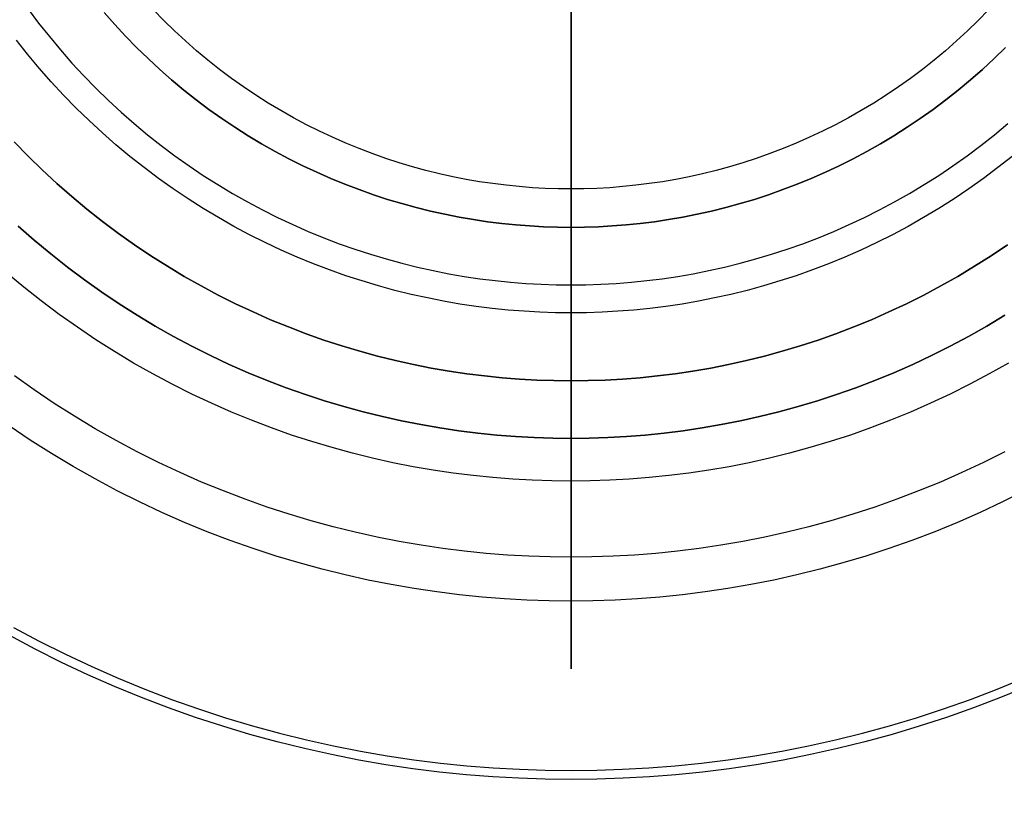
# Model space of a CAD drawing. Header units: millimetres. Extents: x -21.7 to 17.4, y -19.5 to 19.5.
# Tile 5 of 13: x -3.6 to -1, y -3.1 to -1.1. Entities that reach past the tile are written whole.
import ezdxf

# ---------------------------------------------------------------- set-up
doc = ezdxf.new("R2010")
doc.units = ezdxf.units.MM
doc.header["$MEASUREMENT"] = 0
doc.layers.add('Predefinito', color=5, linetype='Continuous')

msp = doc.modelspace()

# ---------------------------------------------------------------- linework, layer by layer
at = {"layer": 'Predefinito'}
for points in [[(-2.149999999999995, 2.14999999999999), (-2.149999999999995, -2.14999999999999)], [(-2.149999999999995, -2.14999999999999), (-2.149999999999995, 2.14999999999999)], [(-2.149999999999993, -1.59999999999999), (-2.149999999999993, 1.59999999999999)], [(-2.149999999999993, 1.59999999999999), (-2.149999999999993, -1.59999999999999)], [(-2.149999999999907, 1.59999999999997), (-2.149999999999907, -1.59999999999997)], [(-2.149999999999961, -1.6), (-2.149999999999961, 1.6)], [(-2.14999999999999, 0), (-2.14999999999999, -1.82290341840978)], [(-2.14999999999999, -1.49999999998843), (-2.14999999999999, 0)], [(-2.14999999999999, 0), (-2.14999999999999, -1.99999999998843)], [(-2.14999999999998, -1.9999999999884), (-2.14999999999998, 0)], [(-3.563657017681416, -1.031539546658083), (-3.53662121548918, -1.067605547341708), (-3.508618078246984, -1.103021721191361), (-3.479671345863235, -1.13774958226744), (-3.449806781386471, -1.171751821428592), (-3.419052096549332, -1.204992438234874), (-3.387436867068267, -1.237436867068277), (-3.354992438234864, -1.269052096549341), (-3.321751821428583, -1.29980678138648), (-3.287749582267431, -1.329671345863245), (-3.253021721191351, -1.358618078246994), (-3.217605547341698, -1.38662121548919), (-3.181539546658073, -1.413657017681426), (-3.144863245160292, -1.439703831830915), (-3.107617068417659, -1.464742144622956), (-3.069842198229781, -1.488754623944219), (-3.031580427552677, -1.511726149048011), (-2.992874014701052, -1.533643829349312), (-2.953765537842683, -1.55449701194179), (-2.914297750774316, -1.574277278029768), (-2.874513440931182, -1.592978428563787), (-2.834455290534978, -1.610596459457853), (-2.794165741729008, -1.627129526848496), (-2.753686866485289, -1.642577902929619), (-2.713060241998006, -1.656943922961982), (-2.672326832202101, -1.670231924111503), (-2.631526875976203, -1.682448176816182), (-2.590699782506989, -1.693600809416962), (-2.549884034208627, -1.70369972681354), (-2.509117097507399, -1.712756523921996), (-2.468435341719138, -1.720784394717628), (-2.42787396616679, -1.727798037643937), (-2.387466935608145, -1.733813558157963), (-2.347246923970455, -1.738848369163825), (-2.307245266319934, -1.742921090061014), (-2.267491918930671, -1.746051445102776), (-2.228015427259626, -1.748260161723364), (-2.188842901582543, -1.749568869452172), (-2.14999999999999, -1.74999999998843), (-2.111157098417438, -1.749568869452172), (-2.071984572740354, -1.748260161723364), (-2.032508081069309, -1.746051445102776), (-1.992754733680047, -1.742921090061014), (-1.952753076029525, -1.738848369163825), (-1.912533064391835, -1.733813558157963), (-1.87212603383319, -1.727798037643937), (-1.831564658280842, -1.720784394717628), (-1.79088290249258, -1.712756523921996), (-1.750115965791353, -1.70369972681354), (-1.709300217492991, -1.693600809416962), (-1.668473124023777, -1.682448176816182), (-1.627673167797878, -1.670231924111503), (-1.586939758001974, -1.656943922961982), (-1.546313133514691, -1.642577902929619), (-1.505834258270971, -1.627129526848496), (-1.465544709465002, -1.610596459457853), (-1.425486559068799, -1.592978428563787), (-1.385702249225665, -1.574277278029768), (-1.346234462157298, -1.55449701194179), (-1.307125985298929, -1.533643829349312), (-1.268419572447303, -1.511726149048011), (-1.230157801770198, -1.488754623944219), (-1.192382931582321, -1.464742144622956), (-1.155136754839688, -1.439703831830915), (-1.118460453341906, -1.413657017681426), (-1.082394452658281, -1.38662121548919), (-1.046978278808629, -1.358618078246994), (-1.01225041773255, -1.329671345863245)], [(-3.365699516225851, -1.040228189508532), (-3.3383947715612, -1.071315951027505), (-3.310276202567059, -1.101707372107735), (-3.281370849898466, -1.131370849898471), (-3.25170737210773, -1.160276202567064), (-3.2213159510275, -1.188394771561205), (-3.190228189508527, -1.215699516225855), (-3.158477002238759, -1.242165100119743), (-3.126096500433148, -1.267767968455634), (-3.093121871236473, -1.292486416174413), (-3.059589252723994, -1.316300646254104), (-3.025535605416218, -1.339192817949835), (-2.990998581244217, -1.361147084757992), (-2.956016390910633, -1.382149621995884), (-2.920627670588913, -1.402188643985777), (-2.884871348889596, -1.421254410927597), (-2.848786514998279, -1.439339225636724), (-2.812412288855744, -1.456437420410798), (-2.775787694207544, -1.472545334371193), (-2.738951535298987, -1.48766128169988), (-2.701942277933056, -1.501785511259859), (-2.664797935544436, -1.514920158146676), (-2.627555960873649, -1.527069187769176), (-2.590253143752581, -1.538238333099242), (-2.552925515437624, -1.54843502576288), (-2.515608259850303, -1.557668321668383), (-2.478335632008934, -1.565948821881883), (-2.441140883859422, -1.57328858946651), (-2.404056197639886, -1.579701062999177), (-2.367112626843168, -1.58520096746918), (-2.330340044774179, -1.589804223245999), (-2.293767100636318, -1.593527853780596), (-2.257421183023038, -1.59638989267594), (-2.221328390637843, -1.598409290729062), (-2.185513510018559, -1.599605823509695), (-2.14999999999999, -1.59999999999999)], [(-2.14999999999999, -1.59999999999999), (-2.185513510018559, -1.599605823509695), (-2.221328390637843, -1.598409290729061), (-2.257421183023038, -1.596389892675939), (-2.293767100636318, -1.593527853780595), (-2.330340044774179, -1.589804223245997), (-2.367112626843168, -1.585200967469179), (-2.404056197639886, -1.579701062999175), (-2.441140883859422, -1.573288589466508), (-2.478335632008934, -1.565948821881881), (-2.515608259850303, -1.557668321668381), (-2.552925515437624, -1.548435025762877), (-2.590253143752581, -1.538238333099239), (-2.627555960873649, -1.527069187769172), (-2.664797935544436, -1.514920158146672), (-2.701942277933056, -1.501785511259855), (-2.738951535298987, -1.487661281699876), (-2.775787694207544, -1.472545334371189), (-2.812412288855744, -1.456437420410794), (-2.848786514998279, -1.43933922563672), (-2.884871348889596, -1.421254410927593), (-2.920627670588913, -1.402188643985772), (-2.956016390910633, -1.382149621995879), (-2.990998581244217, -1.361147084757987), (-3.025535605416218, -1.33919281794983), (-3.059589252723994, -1.316300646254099), (-3.093121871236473, -1.292486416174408), (-3.126096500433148, -1.267767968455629), (-3.158477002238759, -1.242165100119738), (-3.190228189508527, -1.215699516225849), (-3.2213159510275, -1.188394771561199), (-3.25170737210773, -1.160276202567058), (-3.281370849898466, -1.131370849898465), (-3.310276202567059, -1.101707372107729), (-3.3383947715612, -1.0713159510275), (-3.365699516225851, -1.040228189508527)], [(-1.018629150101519, -1.131370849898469), (-1.048292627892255, -1.160276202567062), (-1.078684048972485, -1.188394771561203), (-1.109771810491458, -1.215699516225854), (-1.141522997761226, -1.242165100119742), (-1.173903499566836, -1.267767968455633), (-1.206878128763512, -1.292486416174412), (-1.240410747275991, -1.316300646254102), (-1.274464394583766, -1.339192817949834), (-1.309001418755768, -1.361147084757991), (-1.343983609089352, -1.382149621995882), (-1.379372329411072, -1.402188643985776), (-1.415128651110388, -1.421254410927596), (-1.451213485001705, -1.439339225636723), (-1.487587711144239, -1.456437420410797), (-1.524212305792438, -1.472545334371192), (-1.561048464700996, -1.48766128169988), (-1.598057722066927, -1.501785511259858), (-1.635202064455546, -1.514920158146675), (-1.672444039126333, -1.527069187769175), (-1.709746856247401, -1.538238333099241), (-1.747074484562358, -1.548435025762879), (-1.784391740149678, -1.557668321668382), (-1.821664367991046, -1.565948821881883), (-1.85885911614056, -1.573288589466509), (-1.895943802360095, -1.579701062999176), (-1.932887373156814, -1.58520096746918), (-1.969659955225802, -1.589804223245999), (-2.006232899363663, -1.593527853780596), (-2.042578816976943, -1.59638989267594), (-2.078671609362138, -1.598409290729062), (-2.114486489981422, -1.599605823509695), (-2.14999999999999, -1.59999999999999), (-2.185513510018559, -1.599605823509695), (-2.221328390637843, -1.598409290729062), (-2.257421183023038, -1.59638989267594), (-2.293767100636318, -1.593527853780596), (-2.330340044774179, -1.589804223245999), (-2.367112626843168, -1.58520096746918), (-2.404056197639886, -1.579701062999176), (-2.441140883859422, -1.573288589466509), (-2.478335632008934, -1.565948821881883), (-2.515608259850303, -1.557668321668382), (-2.552925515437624, -1.548435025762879), (-2.590253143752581, -1.538238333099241), (-2.627555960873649, -1.527069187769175), (-2.664797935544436, -1.514920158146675), (-2.701942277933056, -1.501785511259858), (-2.738951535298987, -1.48766128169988), (-2.775787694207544, -1.472545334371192), (-2.812412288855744, -1.456437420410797), (-2.848786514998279, -1.439339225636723), (-2.884871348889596, -1.421254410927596), (-2.920627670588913, -1.402188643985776), (-2.956016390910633, -1.382149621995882), (-2.990998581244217, -1.361147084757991), (-3.025535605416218, -1.339192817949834), (-3.059589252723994, -1.316300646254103), (-3.093121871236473, -1.292486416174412), (-3.126096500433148, -1.267767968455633), (-3.158477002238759, -1.242165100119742), (-3.190228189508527, -1.215699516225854), (-3.2213159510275, -1.188394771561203), (-3.25170737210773, -1.160276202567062), (-3.281370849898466, -1.131370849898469), (-3.310276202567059, -1.101707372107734), (-3.3383947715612, -1.071315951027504), (-3.365699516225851, -1.040228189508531)], [(-2.14999999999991, -1.59999999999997), (-2.185513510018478, -1.599605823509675), (-2.221328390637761, -1.598409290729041), (-2.257421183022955, -1.596389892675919), (-2.293767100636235, -1.593527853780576), (-2.330340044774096, -1.589804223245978), (-2.367112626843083, -1.585200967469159), (-2.404056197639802, -1.579701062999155), (-2.441140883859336, -1.573288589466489), (-2.478335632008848, -1.565948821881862), (-2.515608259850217, -1.557668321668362), (-2.552925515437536, -1.548435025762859), (-2.590253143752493, -1.53823833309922), (-2.627555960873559, -1.527069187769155), (-2.664797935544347, -1.514920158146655), (-2.701942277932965, -1.501785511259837), (-2.738951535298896, -1.487661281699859), (-2.775787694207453, -1.472545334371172), (-2.812412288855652, -1.456437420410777), (-2.848786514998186, -1.439339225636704), (-2.884871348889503, -1.421254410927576), (-2.920627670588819, -1.402188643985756), (-2.956016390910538, -1.382149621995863), (-2.990998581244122, -1.361147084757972), (-3.025535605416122, -1.339192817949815), (-3.059589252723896, -1.316300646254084), (-3.093121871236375, -1.292486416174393), (-3.12609650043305, -1.267767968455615), (-3.158477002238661, -1.242165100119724), (-3.190228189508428, -1.215699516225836), (-3.221315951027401, -1.188394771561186), (-3.25170737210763, -1.160276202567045), (-3.281370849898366, -1.131370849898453), (-3.310276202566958, -1.101707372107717), (-3.338394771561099, -1.071315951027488), (-3.365699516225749, -1.040228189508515)], [(-3.365699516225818, -1.040228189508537), (-3.338394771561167, -1.07131595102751), (-3.310276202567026, -1.10170737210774), (-3.281370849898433, -1.131370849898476), (-3.251707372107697, -1.160276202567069), (-3.221315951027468, -1.188394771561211), (-3.190228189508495, -1.215699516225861), (-3.158477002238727, -1.242165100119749), (-3.126096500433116, -1.267767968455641), (-3.093121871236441, -1.29248641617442), (-3.059589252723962, -1.316300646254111), (-3.025535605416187, -1.339192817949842), (-2.990998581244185, -1.361147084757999), (-2.956016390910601, -1.382149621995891), (-2.920627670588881, -1.402188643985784), (-2.884871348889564, -1.421254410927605), (-2.848786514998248, -1.439339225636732), (-2.812412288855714, -1.456437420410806), (-2.775787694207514, -1.472545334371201), (-2.738951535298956, -1.487661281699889), (-2.701942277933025, -1.501785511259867), (-2.664797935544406, -1.514920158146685), (-2.627555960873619, -1.527069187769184), (-2.590253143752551, -1.538238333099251), (-2.552925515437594, -1.548435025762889), (-2.515608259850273, -1.557668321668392), (-2.478335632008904, -1.565948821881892), (-2.441140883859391, -1.573288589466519), (-2.404056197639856, -1.579701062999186), (-2.367112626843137, -1.58520096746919), (-2.330340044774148, -1.589804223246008), (-2.293767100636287, -1.593527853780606), (-2.257421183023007, -1.596389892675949), (-2.221328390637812, -1.598409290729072), (-2.185513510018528, -1.599605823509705), (-2.14999999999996, -1.6)], [(-3.36569951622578, -1.040228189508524), (-3.33839477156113, -1.071315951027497), (-3.310276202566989, -1.101707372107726), (-3.281370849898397, -1.131370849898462), (-3.251707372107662, -1.160276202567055), (-3.221315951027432, -1.188394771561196), (-3.190228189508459, -1.215699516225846), (-3.158477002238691, -1.242165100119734), (-3.12609650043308, -1.267767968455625), (-3.093121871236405, -1.292486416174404), (-3.059589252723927, -1.316300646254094), (-3.025535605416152, -1.339192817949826), (-2.990998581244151, -1.361147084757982), (-2.956016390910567, -1.382149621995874), (-2.920627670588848, -1.402188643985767), (-2.884871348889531, -1.421254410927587), (-2.848786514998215, -1.439339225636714), (-2.812412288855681, -1.456437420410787), (-2.775787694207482, -1.472545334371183), (-2.738951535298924, -1.48766128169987), (-2.701942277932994, -1.501785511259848), (-2.664797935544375, -1.514920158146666), (-2.627555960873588, -1.527069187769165), (-2.590253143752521, -1.538238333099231), (-2.552925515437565, -1.548435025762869), (-2.515608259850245, -1.557668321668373), (-2.478335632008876, -1.565948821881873), (-2.441140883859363, -1.573288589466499), (-2.404056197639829, -1.579701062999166), (-2.36711262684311, -1.58520096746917), (-2.330340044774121, -1.589804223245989), (-2.293767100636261, -1.593527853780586), (-2.257421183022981, -1.59638989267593), (-2.221328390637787, -1.598409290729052), (-2.185513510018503, -1.599605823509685), (-2.149999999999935, -1.59999999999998), (-2.114486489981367, -1.599605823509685), (-2.078671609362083, -1.598409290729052), (-2.042578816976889, -1.59638989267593), (-2.006232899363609, -1.593527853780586), (-1.969659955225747, -1.589804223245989), (-1.932887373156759, -1.58520096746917), (-1.89594380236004, -1.579701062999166), (-1.858859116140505, -1.573288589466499), (-1.821664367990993, -1.565948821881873), (-1.784391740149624, -1.557668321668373), (-1.747074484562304, -1.548435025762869), (-1.709746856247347, -1.538238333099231), (-1.672444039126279, -1.527069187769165), (-1.635202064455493, -1.514920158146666), (-1.598057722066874, -1.501785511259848), (-1.561048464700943, -1.48766128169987), (-1.524212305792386, -1.472545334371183), (-1.487587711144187, -1.456437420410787), (-1.451213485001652, -1.439339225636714), (-1.415128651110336, -1.421254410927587), (-1.379372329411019, -1.402188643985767), (-1.343983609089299, -1.382149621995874), (-1.309001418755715, -1.361147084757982), (-1.274464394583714, -1.339192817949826), (-1.240410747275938, -1.316300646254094), (-1.20687812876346, -1.292486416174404), (-1.173903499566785, -1.267767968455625), (-1.141522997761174, -1.242165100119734), (-1.109771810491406, -1.215699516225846), (-1.078684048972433, -1.188394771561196), (-1.048292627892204, -1.160276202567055), (-1.018629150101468, -1.131370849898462)], [(-1.062241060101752, -1.03285066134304), (-1.089339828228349, -1.06066017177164), (-1.11714933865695, -1.087758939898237), (-1.145641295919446, -1.114120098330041), (-1.174786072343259, -1.139718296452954), (-1.204552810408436, -1.164529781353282), (-1.234909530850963, -1.188532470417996), (-1.265823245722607, -1.211706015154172), (-1.297260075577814, -1.23403185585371), (-1.329185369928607, -1.255493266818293), (-1.361563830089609, -1.276075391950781), (-1.394359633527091, -1.295765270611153), (-1.427536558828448, -1.314551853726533), (-1.461058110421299, -1.332426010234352), (-1.494887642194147, -1.349380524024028), (-1.52898847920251, -1.365410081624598), (-1.563324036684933, -1.380511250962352), (-1.59785793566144, -1.394682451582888), (-1.632554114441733, -1.407923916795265), (-1.667376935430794, -1.420237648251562), (-1.702291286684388, -1.431627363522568), (-1.737262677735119, -1.442098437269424), (-1.772257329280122, -1.451657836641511), (-1.807242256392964, -1.460314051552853), (-1.842185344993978, -1.46807702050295), (-1.877055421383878, -1.474958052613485), (-1.911822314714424, -1.480969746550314), (-1.946456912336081, -1.486125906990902), (-1.980931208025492, -1.490441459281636), (-2.015218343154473, -1.493932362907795), (-2.049292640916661, -1.496615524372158), (-2.083129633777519, -1.498508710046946), (-2.116706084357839, -1.499630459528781), (-2.14999999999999, -1.49999999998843), (-2.183293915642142, -1.499630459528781), (-2.216870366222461, -1.498508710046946), (-2.25070735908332, -1.496615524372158), (-2.284781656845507, -1.493932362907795), (-2.319068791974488, -1.490441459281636), (-2.353543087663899, -1.486125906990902), (-2.388177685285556, -1.480969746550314), (-2.422944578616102, -1.474958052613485), (-2.457814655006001, -1.46807702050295), (-2.492757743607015, -1.460314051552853), (-2.527742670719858, -1.451657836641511), (-2.562737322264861, -1.442098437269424), (-2.597708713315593, -1.431627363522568), (-2.632623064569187, -1.420237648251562), (-2.667445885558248, -1.407923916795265), (-2.702142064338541, -1.394682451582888), (-2.736675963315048, -1.380511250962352), (-2.771011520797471, -1.365410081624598), (-2.805112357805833, -1.349380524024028), (-2.838941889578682, -1.332426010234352), (-2.872463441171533, -1.314551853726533), (-2.905640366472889, -1.295765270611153), (-2.938436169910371, -1.276075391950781), (-2.970814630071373, -1.255493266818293), (-3.002739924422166, -1.23403185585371), (-3.034176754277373, -1.211706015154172), (-3.065090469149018, -1.188532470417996), (-3.095447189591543, -1.164529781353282), (-3.125213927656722, -1.139718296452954), (-3.154358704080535, -1.114120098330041), (-3.18285066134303, -1.087758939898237), (-3.210660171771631, -1.06066017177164), (-3.237758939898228, -1.03285066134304)], [(-1.001027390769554, -1.415216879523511), (-1.0379189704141, -1.444386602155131), (-1.075487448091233, -1.472548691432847), (-1.113691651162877, -1.499680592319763), (-1.152489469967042, -1.525761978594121), (-1.191838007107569, -1.550774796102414), (-1.231693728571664, -1.574703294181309), (-1.272012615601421, -1.597534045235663), (-1.312750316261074, -1.619255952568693), (-1.353862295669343, -1.639860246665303), (-1.395303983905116, -1.659340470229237), (-1.437030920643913, -1.677692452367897), (-1.478998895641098, -1.694914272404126), (-1.521164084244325, -1.711006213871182), (-1.563483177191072, -1.725970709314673), (-1.60591350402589, -1.739812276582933), (-1.648413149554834, -1.752537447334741), (-1.690941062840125, -1.764154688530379), (-1.733457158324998, -1.774674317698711), (-1.775922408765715, -1.784108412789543), (-1.818298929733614, -1.792470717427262), (-1.860550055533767, -1.799776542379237), (-1.902640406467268, -1.806042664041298), (-1.944535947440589, -1.811287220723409), (-1.986204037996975, -1.815529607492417), (-2.027613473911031, -1.818790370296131), (-2.068734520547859, -1.821091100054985), (-2.109538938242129, -1.82245432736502), (-2.14999999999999, -1.82290341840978), (-2.190461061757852, -1.82245432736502), (-2.231265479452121, -1.821091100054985), (-2.27238652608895, -1.818790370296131), (-2.313795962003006, -1.815529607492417), (-2.355464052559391, -1.811287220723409), (-2.397359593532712, -1.806042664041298), (-2.439449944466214, -1.799776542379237), (-2.481701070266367, -1.792470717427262), (-2.524077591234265, -1.784108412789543), (-2.566542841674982, -1.774674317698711), (-2.609058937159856, -1.764154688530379), (-2.651586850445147, -1.752537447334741), (-2.69408649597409, -1.739812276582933), (-2.736516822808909, -1.725970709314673), (-2.778835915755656, -1.711006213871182), (-2.821001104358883, -1.694914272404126), (-2.862969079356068, -1.677692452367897), (-2.904696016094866, -1.659340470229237), (-2.946137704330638, -1.639860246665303), (-2.987249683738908, -1.619255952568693), (-3.027987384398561, -1.597534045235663), (-3.068306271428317, -1.574703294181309), (-3.108161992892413, -1.550774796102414), (-3.147510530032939, -1.525761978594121), (-3.186308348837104, -1.499680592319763), (-3.224512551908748, -1.472548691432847), (-3.262081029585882, -1.444386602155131), (-3.298972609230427, -1.415216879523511), (-3.335147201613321, -1.385064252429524), (-3.370565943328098, -1.353955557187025), (-3.405191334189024, -1.321919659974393), (-3.438987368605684, -1.288987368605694), (-3.471919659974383, -1.255191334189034), (-3.503955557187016, -1.220565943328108), (-3.535064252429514, -1.18514720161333), (-3.565216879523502, -1.148972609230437), (-3.594386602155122, -1.112081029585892)], [(-2.14999999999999, -1.59999999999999), (-2.114486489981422, -1.599605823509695), (-2.078671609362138, -1.598409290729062), (-2.042578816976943, -1.59638989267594), (-2.006232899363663, -1.593527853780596), (-1.969659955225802, -1.589804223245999), (-1.932887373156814, -1.58520096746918), (-1.895943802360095, -1.579701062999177), (-1.85885911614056, -1.57328858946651), (-1.821664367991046, -1.565948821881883), (-1.784391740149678, -1.557668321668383), (-1.747074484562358, -1.54843502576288), (-1.709746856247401, -1.538238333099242), (-1.672444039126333, -1.527069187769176), (-1.635202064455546, -1.514920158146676), (-1.598057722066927, -1.501785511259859), (-1.561048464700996, -1.48766128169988), (-1.524212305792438, -1.472545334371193), (-1.487587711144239, -1.456437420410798), (-1.451213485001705, -1.439339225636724), (-1.415128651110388, -1.421254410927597), (-1.379372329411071, -1.402188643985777), (-1.343983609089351, -1.382149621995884), (-1.309001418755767, -1.361147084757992), (-1.274464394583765, -1.339192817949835), (-1.24041074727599, -1.316300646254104), (-1.206878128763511, -1.292486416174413), (-1.173903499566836, -1.267767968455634), (-1.141522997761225, -1.242165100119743), (-1.109771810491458, -1.215699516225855), (-1.078684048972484, -1.188394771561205), (-1.048292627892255, -1.160276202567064), (-1.018629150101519, -1.131370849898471)], [(-1.018629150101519, -1.131370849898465), (-1.048292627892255, -1.160276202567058), (-1.078684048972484, -1.188394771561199), (-1.109771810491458, -1.215699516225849), (-1.141522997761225, -1.242165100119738), (-1.173903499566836, -1.267767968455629), (-1.206878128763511, -1.292486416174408), (-1.24041074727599, -1.316300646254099), (-1.274464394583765, -1.33919281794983), (-1.309001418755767, -1.361147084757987), (-1.343983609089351, -1.382149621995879), (-1.379372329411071, -1.402188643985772), (-1.415128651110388, -1.421254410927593), (-1.451213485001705, -1.43933922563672), (-1.487587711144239, -1.456437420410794), (-1.524212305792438, -1.472545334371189), (-1.561048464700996, -1.487661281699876), (-1.598057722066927, -1.501785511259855), (-1.635202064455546, -1.514920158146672), (-1.672444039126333, -1.527069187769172), (-1.709746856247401, -1.538238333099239), (-1.747074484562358, -1.548435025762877), (-1.784391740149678, -1.557668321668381), (-1.821664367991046, -1.565948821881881), (-1.85885911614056, -1.573288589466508), (-1.895943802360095, -1.579701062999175), (-1.932887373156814, -1.585200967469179), (-1.969659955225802, -1.589804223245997), (-2.006232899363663, -1.593527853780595), (-2.042578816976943, -1.596389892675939), (-2.078671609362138, -1.598409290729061), (-2.114486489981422, -1.599605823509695), (-2.14999999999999, -1.59999999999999)], [(-1.018629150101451, -1.131370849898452), (-1.048292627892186, -1.160276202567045), (-1.078684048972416, -1.188394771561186), (-1.109771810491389, -1.215699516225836), (-1.141522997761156, -1.242165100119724), (-1.173903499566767, -1.267767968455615), (-1.206878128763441, -1.292486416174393), (-1.24041074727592, -1.316300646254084), (-1.274464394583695, -1.339192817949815), (-1.309001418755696, -1.361147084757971), (-1.34398360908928, -1.382149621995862), (-1.379372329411, -1.402188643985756), (-1.415128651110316, -1.421254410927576), (-1.451213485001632, -1.439339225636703), (-1.487587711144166, -1.456437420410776), (-1.524212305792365, -1.472545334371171), (-1.561048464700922, -1.487661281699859), (-1.598057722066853, -1.501785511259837), (-1.635202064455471, -1.514920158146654), (-1.672444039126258, -1.527069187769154), (-1.709746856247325, -1.53823833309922), (-1.747074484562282, -1.548435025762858), (-1.784391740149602, -1.557668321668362), (-1.82166436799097, -1.565948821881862), (-1.858859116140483, -1.573288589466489), (-1.895943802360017, -1.579701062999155), (-1.932887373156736, -1.585200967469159), (-1.969659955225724, -1.589804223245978), (-2.006232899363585, -1.593527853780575), (-2.042578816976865, -1.596389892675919), (-2.078671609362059, -1.598409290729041), (-2.114486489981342, -1.599605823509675), (-2.14999999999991, -1.59999999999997)], [(-2.14999999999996, -1.6), (-2.114486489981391, -1.599605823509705), (-2.078671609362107, -1.598409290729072), (-2.042578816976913, -1.596389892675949), (-2.006232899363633, -1.593527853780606), (-1.969659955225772, -1.589804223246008), (-1.932887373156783, -1.58520096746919), (-1.895943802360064, -1.579701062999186), (-1.858859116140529, -1.573288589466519), (-1.821664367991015, -1.565948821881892), (-1.784391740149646, -1.557668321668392), (-1.747074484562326, -1.548435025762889), (-1.709746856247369, -1.538238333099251), (-1.672444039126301, -1.527069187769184), (-1.635202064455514, -1.514920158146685), (-1.598057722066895, -1.501785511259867), (-1.561048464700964, -1.487661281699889), (-1.524212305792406, -1.472545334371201), (-1.487587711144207, -1.456437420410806), (-1.451213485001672, -1.439339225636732), (-1.415128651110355, -1.421254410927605), (-1.379372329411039, -1.402188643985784), (-1.343983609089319, -1.382149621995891), (-1.309001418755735, -1.361147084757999), (-1.274464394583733, -1.339192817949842), (-1.240410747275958, -1.316300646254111), (-1.206878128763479, -1.29248641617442), (-1.173903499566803, -1.267767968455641), (-1.141522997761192, -1.242165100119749), (-1.109771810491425, -1.215699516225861), (-1.078684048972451, -1.188394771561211), (-1.048292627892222, -1.160276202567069), (-1.018629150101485, -1.131370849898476)], [(-3.600345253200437, -1.377134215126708), (-3.564213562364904, -1.414213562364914), (-3.527134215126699, -1.450345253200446), (-3.489144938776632, -1.485493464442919), (-3.45028523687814, -1.519624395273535), (-3.41059625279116, -1.552706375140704), (-3.370120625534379, -1.584709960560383), (-3.328902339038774, -1.615608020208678), (-3.286986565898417, -1.64537580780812), (-3.244419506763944, -1.673991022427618), (-3.201248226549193, -1.701433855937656), (-3.157520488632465, -1.727687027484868), (-3.113284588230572, -1.752735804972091), (-3.068589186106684, -1.776568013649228), (-3.023483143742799, -1.799174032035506), (-2.978015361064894, -1.820546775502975), (-2.932234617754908, -1.840681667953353), (-2.886189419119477, -1.859576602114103), (-2.839927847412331, -1.877231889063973), (-2.793497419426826, -1.893650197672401), (-2.74694495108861, -1.908836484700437), (-2.700316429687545, -1.922797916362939), (-2.653656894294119, -1.935543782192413), (-2.607010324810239, -1.947085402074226), (-2.560419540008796, -1.957436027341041), (-2.513926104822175, -1.966610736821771), (-2.467570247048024, -1.974626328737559), (-2.421390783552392, -1.981501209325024), (-2.375425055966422, -1.987255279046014), (-2.32970887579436, -1.991909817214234), (-2.284276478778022, -1.995487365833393), (-2.23916048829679, -1.998011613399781), (-2.194391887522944, -1.999507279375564), (-2.14999999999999, -1.99999999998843), (-2.105608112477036, -1.999507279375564), (-2.06083951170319, -1.998011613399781), (-2.015723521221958, -1.995487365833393), (-1.970291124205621, -1.991909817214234), (-1.924574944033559, -1.987255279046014), (-1.878609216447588, -1.981501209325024), (-1.832429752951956, -1.974626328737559), (-1.786073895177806, -1.966610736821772), (-1.739580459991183, -1.957436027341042), (-1.692989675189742, -1.947085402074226), (-1.646343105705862, -1.935543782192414), (-1.599683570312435, -1.92279791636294), (-1.553055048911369, -1.908836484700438), (-1.506502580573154, -1.893650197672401), (-1.460072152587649, -1.877231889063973), (-1.413810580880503, -1.859576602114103), (-1.367765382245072, -1.840681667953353), (-1.321984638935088, -1.820546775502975), (-1.276516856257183, -1.799174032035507), (-1.231410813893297, -1.776568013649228), (-1.18671541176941, -1.752735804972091), (-1.142479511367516, -1.727687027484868), (-1.098751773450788, -1.701433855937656), (-1.055580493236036, -1.673991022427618), (-1.013013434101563, -1.64537580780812)], [(-3.600345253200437, -1.377134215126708), (-3.564213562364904, -1.414213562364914), (-3.527134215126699, -1.450345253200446), (-3.489144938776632, -1.485493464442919), (-3.45028523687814, -1.519624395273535), (-3.41059625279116, -1.552706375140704), (-3.370120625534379, -1.584709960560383), (-3.328902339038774, -1.615608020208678), (-3.286986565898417, -1.64537580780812), (-3.244419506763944, -1.673991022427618), (-3.201248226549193, -1.701433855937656), (-3.157520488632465, -1.727687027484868), (-3.113284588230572, -1.752735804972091), (-3.068589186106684, -1.776568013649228), (-3.023483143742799, -1.799174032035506), (-2.978015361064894, -1.820546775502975), (-2.932234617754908, -1.840681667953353), (-2.886189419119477, -1.859576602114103), (-2.839927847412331, -1.877231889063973), (-2.793497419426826, -1.893650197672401), (-2.74694495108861, -1.908836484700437), (-2.700316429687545, -1.922797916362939), (-2.653656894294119, -1.935543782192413), (-2.607010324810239, -1.947085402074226), (-2.560419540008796, -1.957436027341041), (-2.513926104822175, -1.966610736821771), (-2.467570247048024, -1.974626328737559), (-2.421390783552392, -1.981501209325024), (-2.375425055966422, -1.987255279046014), (-2.32970887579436, -1.991909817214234), (-2.284276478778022, -1.995487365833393), (-2.23916048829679, -1.998011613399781), (-2.194391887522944, -1.999507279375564), (-2.14999999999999, -1.99999999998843), (-2.105608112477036, -1.999507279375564), (-2.06083951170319, -1.998011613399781), (-2.015723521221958, -1.995487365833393), (-1.970291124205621, -1.991909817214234), (-1.924574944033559, -1.987255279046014), (-1.878609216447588, -1.981501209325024), (-1.832429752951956, -1.974626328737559), (-1.786073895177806, -1.966610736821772), (-1.739580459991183, -1.957436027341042), (-1.692989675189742, -1.947085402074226), (-1.646343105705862, -1.935543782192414), (-1.599683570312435, -1.92279791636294), (-1.553055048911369, -1.908836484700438), (-1.506502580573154, -1.893650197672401), (-1.460072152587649, -1.877231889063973), (-1.413810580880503, -1.859576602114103), (-1.367765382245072, -1.840681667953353), (-1.321984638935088, -1.820546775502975), (-1.276516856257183, -1.799174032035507), (-1.231410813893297, -1.776568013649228), (-1.18671541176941, -1.752735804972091), (-1.142479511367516, -1.727687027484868), (-1.098751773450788, -1.701433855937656), (-1.055580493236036, -1.673991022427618), (-1.013013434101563, -1.64537580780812)], [(-3.600345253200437, -1.377134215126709), (-3.564213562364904, -1.414213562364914), (-3.527134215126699, -1.450345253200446), (-3.489144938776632, -1.485493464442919), (-3.45028523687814, -1.519624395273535), (-3.41059625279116, -1.552706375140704), (-3.370120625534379, -1.584709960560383), (-3.328902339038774, -1.615608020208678), (-3.286986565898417, -1.64537580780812), (-3.244419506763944, -1.673991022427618), (-3.201248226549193, -1.701433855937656), (-3.157520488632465, -1.727687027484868), (-3.113284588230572, -1.752735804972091), (-3.068589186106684, -1.776568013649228), (-3.023483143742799, -1.799174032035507), (-2.978015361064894, -1.820546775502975), (-2.932234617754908, -1.840681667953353), (-2.886189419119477, -1.859576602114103), (-2.839927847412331, -1.877231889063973), (-2.793497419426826, -1.893650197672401), (-2.74694495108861, -1.908836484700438), (-2.700316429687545, -1.92279791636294), (-2.653656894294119, -1.935543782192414), (-2.607010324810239, -1.947085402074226), (-2.560419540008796, -1.957436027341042), (-2.513926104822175, -1.966610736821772), (-2.467570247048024, -1.974626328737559), (-2.421390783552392, -1.981501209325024), (-2.375425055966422, -1.987255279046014), (-2.32970887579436, -1.991909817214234), (-2.284276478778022, -1.995487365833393), (-2.23916048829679, -1.998011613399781), (-2.194391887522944, -1.999507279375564), (-2.14999999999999, -1.99999999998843), (-2.105608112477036, -1.999507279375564), (-2.06083951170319, -1.998011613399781), (-2.015723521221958, -1.995487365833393), (-1.970291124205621, -1.991909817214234), (-1.924574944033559, -1.987255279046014), (-1.878609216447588, -1.981501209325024), (-1.832429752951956, -1.974626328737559), (-1.786073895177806, -1.966610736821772), (-1.739580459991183, -1.957436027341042), (-1.692989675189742, -1.947085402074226), (-1.646343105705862, -1.935543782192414), (-1.599683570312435, -1.92279791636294), (-1.553055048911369, -1.908836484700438), (-1.506502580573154, -1.893650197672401), (-1.460072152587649, -1.877231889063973), (-1.413810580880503, -1.859576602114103), (-1.367765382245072, -1.840681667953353), (-1.321984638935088, -1.820546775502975), (-1.276516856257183, -1.799174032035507), (-1.231410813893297, -1.776568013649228), (-1.18671541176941, -1.752735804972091), (-1.142479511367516, -1.727687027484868), (-1.098751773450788, -1.701433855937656), (-1.055580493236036, -1.673991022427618), (-1.013013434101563, -1.64537580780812)], [(-1.013013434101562, -1.645375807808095), (-1.055580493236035, -1.673991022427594), (-1.098751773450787, -1.70143385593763), (-1.142479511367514, -1.727687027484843), (-1.186715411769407, -1.752735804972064), (-1.231410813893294, -1.776568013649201), (-1.276516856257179, -1.79917403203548), (-1.321984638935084, -1.820546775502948), (-1.367765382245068, -1.840681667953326), (-1.413810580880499, -1.859576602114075), (-1.460072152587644, -1.877231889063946), (-1.506502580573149, -1.893650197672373), (-1.553055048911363, -1.908836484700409), (-1.599683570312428, -1.922797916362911), (-1.646343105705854, -1.935543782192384), (-1.692989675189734, -1.947085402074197), (-1.739580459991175, -1.957436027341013), (-1.786073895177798, -1.966610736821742), (-1.832429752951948, -1.97462632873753), (-1.87860921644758, -1.981501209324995), (-1.924574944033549, -1.987255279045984), (-1.970291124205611, -1.991909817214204), (-2.015723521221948, -1.995487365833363), (-2.06083951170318, -1.998011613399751), (-2.105608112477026, -1.999507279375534), (-2.149999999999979, -1.9999999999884), (-2.194391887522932, -1.999507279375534), (-2.239160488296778, -1.998011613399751), (-2.284276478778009, -1.995487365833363), (-2.329708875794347, -1.991909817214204), (-2.375425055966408, -1.987255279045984), (-2.421390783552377, -1.981501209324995), (-2.467570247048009, -1.97462632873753), (-2.513926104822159, -1.966610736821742), (-2.560419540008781, -1.957436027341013), (-2.607010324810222, -1.947085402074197), (-2.653656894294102, -1.935543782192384), (-2.700316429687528, -1.922797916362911), (-2.746944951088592, -1.908836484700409), (-2.793497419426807, -1.893650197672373), (-2.839927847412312, -1.877231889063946), (-2.886189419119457, -1.859576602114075), (-2.932234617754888, -1.840681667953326), (-2.978015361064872, -1.820546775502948), (-3.023483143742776, -1.79917403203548), (-3.068589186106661, -1.776568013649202), (-3.113284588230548, -1.752735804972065), (-3.157520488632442, -1.727687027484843), (-3.201248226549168, -1.70143385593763), (-3.244419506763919, -1.673991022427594), (-3.286986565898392, -1.645375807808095), (-3.328902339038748, -1.615608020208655), (-3.370120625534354, -1.58470996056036), (-3.410596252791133, -1.552706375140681), (-3.450285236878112, -1.519624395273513), (-3.489144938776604, -1.485493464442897), (-3.52713421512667, -1.450345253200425), (-3.564213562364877, -1.414213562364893), (-3.600345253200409, -1.377134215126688)], [(-2.15, -2.14999999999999), (-2.197721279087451, -2.149470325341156), (-2.245847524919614, -2.14786248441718), (-2.29434721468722, -2.145148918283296), (-2.343187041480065, -2.141303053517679), (-2.392331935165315, -2.136299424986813), (-2.441745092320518, -2.130113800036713), (-2.491388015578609, -2.122723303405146), (-2.54122056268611, -2.114106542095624), (-2.591201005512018, -2.104243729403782), (-2.641286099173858, -2.093116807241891), (-2.691431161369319, -2.080709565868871), (-2.741590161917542, -2.067007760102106), (-2.791715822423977, -2.05199922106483), (-2.841759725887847, -2.035673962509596), (-2.891672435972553, -2.018024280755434), (-2.941403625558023, -1.999044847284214), (-2.990902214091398, -1.97873279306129), (-3.040116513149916, -1.957087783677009), (-3.088994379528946, -1.934112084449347), (-3.137483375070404, -1.909810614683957), (-3.18553093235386, -1.884190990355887), (-3.233084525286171, -1.857263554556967), (-3.280091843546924, -1.82904139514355), (-3.326500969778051, -1.799540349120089), (-3.372260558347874, -1.76877899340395), (-3.417320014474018, -1.736778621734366), (-3.46162967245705, -1.703563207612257), (-3.505140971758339, -1.669159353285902), (-3.54780662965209, -1.63359622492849), (-3.58958080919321, -1.596905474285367)], [(-3.58958080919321, -1.596905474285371), (-3.54780662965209, -1.633596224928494), (-3.505140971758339, -1.669159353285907), (-3.46162967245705, -1.703563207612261), (-3.417320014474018, -1.73677862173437), (-3.372260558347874, -1.768778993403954), (-3.326500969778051, -1.799540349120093), (-3.280091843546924, -1.829041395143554), (-3.233084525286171, -1.85726355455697), (-3.18553093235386, -1.88419099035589), (-3.137483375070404, -1.909810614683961), (-3.088994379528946, -1.93411208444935), (-3.040116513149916, -1.957087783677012), (-2.990902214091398, -1.978732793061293), (-2.941403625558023, -1.999044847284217), (-2.891672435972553, -2.018024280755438), (-2.841759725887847, -2.035673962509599), (-2.791715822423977, -2.051999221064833), (-2.741590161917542, -2.067007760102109), (-2.691431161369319, -2.080709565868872), (-2.641286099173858, -2.093116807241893), (-2.591201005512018, -2.104243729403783), (-2.54122056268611, -2.114106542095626), (-2.491388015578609, -2.122723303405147), (-2.441745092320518, -2.130113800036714), (-2.392331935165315, -2.136299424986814), (-2.343187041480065, -2.14130305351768), (-2.29434721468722, -2.145148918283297), (-2.245847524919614, -2.147862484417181), (-2.197721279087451, -2.149470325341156), (-2.15, -2.14999999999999)], [(-3.589580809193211, -1.596905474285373), (-3.54780662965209, -1.633596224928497), (-3.50514097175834, -1.669159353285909), (-3.46162967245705, -1.703563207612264), (-3.417320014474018, -1.736778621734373), (-3.372260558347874, -1.768778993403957), (-3.326500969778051, -1.799540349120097), (-3.280091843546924, -1.829041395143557), (-3.233084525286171, -1.857263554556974), (-3.18553093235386, -1.884190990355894), (-3.137483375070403, -1.909810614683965), (-3.088994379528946, -1.934112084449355), (-3.040116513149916, -1.957087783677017), (-2.990902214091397, -1.978732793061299), (-2.941403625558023, -1.999044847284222), (-2.891672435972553, -2.018024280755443), (-2.841759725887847, -2.035673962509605), (-2.791715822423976, -2.051999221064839), (-2.741590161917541, -2.067007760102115), (-2.691431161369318, -2.080709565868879), (-2.641286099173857, -2.0931168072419), (-2.591201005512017, -2.104243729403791), (-2.541220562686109, -2.114106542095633), (-2.491388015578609, -2.122723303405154), (-2.441745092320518, -2.130113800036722), (-2.392331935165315, -2.136299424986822), (-2.343187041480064, -2.141303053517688), (-2.294347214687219, -2.145148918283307), (-2.245847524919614, -2.14786248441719), (-2.197721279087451, -2.149470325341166), (-2.15, -2.15), (-2.102278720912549, -2.149470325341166), (-2.054152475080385, -2.14786248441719), (-2.00565278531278, -2.145148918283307), (-1.956812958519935, -2.141303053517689), (-1.907668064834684, -2.136299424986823), (-1.85825490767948, -2.130113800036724), (-1.808611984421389, -2.122723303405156), (-1.758779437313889, -2.114106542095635), (-1.70879899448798, -2.104243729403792), (-1.658713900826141, -2.093116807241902), (-1.608568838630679, -2.080709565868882), (-1.558409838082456, -2.067007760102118), (-1.50828417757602, -2.051999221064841), (-1.45824027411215, -2.035673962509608), (-1.408327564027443, -2.018024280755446), (-1.358596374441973, -1.999044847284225), (-1.309097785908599, -1.978732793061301), (-1.259883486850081, -1.95708778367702), (-1.21100562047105, -1.934112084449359), (-1.162516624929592, -1.909810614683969), (-1.114469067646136, -1.884190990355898), (-1.066915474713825, -1.857263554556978), (-1.019908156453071, -1.829041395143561)], [(-1.010776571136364, -1.953530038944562), (-1.060794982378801, -1.981853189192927), (-1.111332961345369, -2.008800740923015), (-1.162335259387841, -2.034361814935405), (-1.213746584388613, -2.05852840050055), (-1.265511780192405, -2.081295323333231), (-1.317576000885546, -2.102660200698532), (-1.369884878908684, -2.122623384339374), (-1.422384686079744, -2.141187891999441), (-1.475022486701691, -2.158359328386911), (-1.527746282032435, -2.174145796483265), (-1.580505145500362, -2.188557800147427), (-1.633249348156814, -2.201608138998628), (-1.68593047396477, -2.213311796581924), (-1.738501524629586, -2.223685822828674), (-1.790917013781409, -2.23274921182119), (-1.843133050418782, -2.240522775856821), (-1.895107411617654, -2.247029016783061), (-1.946799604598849, -2.252291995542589), (-1.998170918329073, -2.256337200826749), (-2.04918446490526, -2.259191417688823), (-2.099805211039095, -2.260882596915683), (-2.15000000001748, -2.26143972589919), (-2.200194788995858, -2.26088259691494), (-2.250815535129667, -2.25919141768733), (-2.301829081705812, -2.256337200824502), (-2.353200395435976, -2.252291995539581), (-2.404892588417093, -2.247029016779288), (-2.456866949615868, -2.240522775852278), (-2.509082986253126, -2.232749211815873), (-2.561498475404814, -2.223685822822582), (-2.614069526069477, -2.213311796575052), (-2.666750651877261, -2.201608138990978), (-2.719494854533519, -2.188557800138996), (-2.772253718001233, -2.174145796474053), (-2.824977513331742, -2.158359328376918), (-2.877615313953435, -2.141187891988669), (-2.930115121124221, -2.122623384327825), (-2.982423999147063, -2.102660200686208), (-3.034488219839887, -2.081295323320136), (-3.086253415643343, -2.058528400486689), (-3.137664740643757, -2.034361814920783), (-3.18866703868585, -2.008800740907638), (-3.23920501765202, -1.981853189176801), (-3.289223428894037, -1.953530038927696), (-3.338667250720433, -1.923845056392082), (-3.387481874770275, -1.892814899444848), (-3.43561329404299, -1.860459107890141), (-3.483008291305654, -1.82680007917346), (-3.529614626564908, -1.791863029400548), (-3.575381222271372, -1.755675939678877), (-3.620258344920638, -1.718269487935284)], [(-1.019908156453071, -1.829041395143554), (-1.066915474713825, -1.85726355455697), (-1.114469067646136, -1.88419099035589), (-1.162516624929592, -1.909810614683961), (-1.21100562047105, -1.93411208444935), (-1.259883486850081, -1.957087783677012), (-1.309097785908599, -1.978732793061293), (-1.358596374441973, -1.999044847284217), (-1.408327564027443, -2.018024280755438), (-1.45824027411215, -2.035673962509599), (-1.50828417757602, -2.051999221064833), (-1.558409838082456, -2.067007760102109), (-1.608568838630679, -2.080709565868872), (-1.658713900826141, -2.093116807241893), (-1.70879899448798, -2.104243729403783), (-1.758779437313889, -2.114106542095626), (-1.808611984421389, -2.122723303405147), (-1.858254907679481, -2.130113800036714), (-1.907668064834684, -2.136299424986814), (-1.956812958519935, -2.14130305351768), (-2.005652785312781, -2.145148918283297), (-2.054152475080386, -2.147862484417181), (-2.102278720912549, -2.149470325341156), (-2.15, -2.14999999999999)], [(-2.15, -2.14999999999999), (-2.102278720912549, -2.149470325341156), (-2.054152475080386, -2.147862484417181), (-2.005652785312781, -2.145148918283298), (-1.956812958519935, -2.141303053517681), (-1.907668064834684, -2.136299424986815), (-1.858254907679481, -2.130113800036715), (-1.808611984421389, -2.122723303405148), (-1.758779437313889, -2.114106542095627), (-1.70879899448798, -2.104243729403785), (-1.658713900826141, -2.093116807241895), (-1.608568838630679, -2.080709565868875), (-1.558409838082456, -2.067007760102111), (-1.50828417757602, -2.051999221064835), (-1.45824027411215, -2.035673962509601), (-1.408327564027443, -2.01802428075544), (-1.358596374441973, -1.99904484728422), (-1.309097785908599, -1.978732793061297), (-1.259883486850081, -1.957087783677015), (-1.21100562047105, -1.934112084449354), (-1.162516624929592, -1.909810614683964), (-1.114469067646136, -1.884190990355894), (-1.066915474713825, -1.857263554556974), (-1.019908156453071, -1.829041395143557)], [(-1.020319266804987, -2.184822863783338), (-1.075790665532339, -2.212623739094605), (-1.131706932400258, -2.238907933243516), (-1.188008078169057, -2.263669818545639), (-1.244634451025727, -2.286906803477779), (-1.301526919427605, -2.308619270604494), (-1.358627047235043, -2.328810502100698), (-1.415877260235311, -2.347486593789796), (-1.473221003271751, -2.364656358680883), (-1.530602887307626, -2.38033122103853), (-1.587968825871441, -2.394525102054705), (-1.645266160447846, -2.407254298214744), (-1.702443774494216, -2.418537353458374), (-1.759452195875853, -2.428394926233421), (-1.816243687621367, -2.436849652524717), (-1.872772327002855, -2.443926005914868), (-1.928994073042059, -2.44965015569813), (-1.984866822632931, -2.454049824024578), (-2.040350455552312, -2.457154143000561), (-2.095406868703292, -2.458993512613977), (-2.14999999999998, -2.45959946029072), (-2.204593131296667, -2.458993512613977), (-2.259649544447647, -2.457154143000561), (-2.315133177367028, -2.454049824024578), (-2.3710059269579, -2.44965015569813), (-2.427227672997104, -2.443926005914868), (-2.483756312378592, -2.436849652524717), (-2.540547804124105, -2.428394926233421), (-2.597556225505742, -2.418537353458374), (-2.654733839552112, -2.407254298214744), (-2.712031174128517, -2.394525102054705), (-2.769397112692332, -2.38033122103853), (-2.826778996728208, -2.364656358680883), (-2.884122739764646, -2.347486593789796), (-2.941372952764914, -2.328810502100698), (-2.998473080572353, -2.308619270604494), (-3.05536554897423, -2.286906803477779), (-3.1119919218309, -2.263669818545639), (-3.168293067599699, -2.238907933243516), (-3.224209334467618, -2.212623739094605), (-3.27968073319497, -2.184822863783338), (-3.334647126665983, -2.155514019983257), (-3.389048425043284, -2.124709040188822), (-3.442824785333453, -2.092422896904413), (-3.495916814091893, -2.05867370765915), (-3.548265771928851, -2.023482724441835), (-3.599813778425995, -1.986874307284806)], [(-0.9678650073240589, -2.286270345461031), (-1.025912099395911, -2.315362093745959), (-1.084424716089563, -2.34286673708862), (-1.143340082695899, -2.368778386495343), (-1.20259577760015, -2.393094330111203), (-1.262129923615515, -2.415814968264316), (-1.321881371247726, -2.436943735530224), (-1.381789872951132, -2.45648701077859), (-1.441796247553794, -2.474454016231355), (-1.501842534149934, -2.490856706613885), (-1.561872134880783, -2.505709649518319), (-1.621829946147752, -2.519029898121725), (-1.681662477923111, -2.530836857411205), (-1.741317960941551, -2.541152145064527), (-1.800746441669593, -2.549999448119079), (-1.859899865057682, -2.557404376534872), (-1.918732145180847, -2.563394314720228), (-1.977199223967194, -2.567998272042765), (-2.035259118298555, -2.571246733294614), (-2.092871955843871, -2.573171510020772), (-2.15000000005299, -2.57380559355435), (-2.207128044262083, -2.573171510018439), (-2.26474088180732, -2.57124673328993), (-2.322800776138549, -2.567998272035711), (-2.381267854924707, -2.563394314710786), (-2.440100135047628, -2.557404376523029), (-2.499253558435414, -2.549999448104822), (-2.558682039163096, -2.541152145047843), (-2.618337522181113, -2.530836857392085), (-2.67817005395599, -2.519029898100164), (-2.738127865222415, -2.505709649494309), (-2.798157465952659, -2.490856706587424), (-2.858203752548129, -2.474454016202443), (-2.918210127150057, -2.456487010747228), (-2.978118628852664, -2.436943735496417), (-3.037870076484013, -2.41581496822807), (-3.09740422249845, -2.393094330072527), (-3.15665991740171, -2.368778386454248), (-3.215575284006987, -2.34286673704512), (-3.274087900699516, -2.31536209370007), (-3.332134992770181, -2.286270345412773), (-3.389653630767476, -2.255600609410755), (-3.446580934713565, -2.223365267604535), (-3.502854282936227, -2.189579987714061), (-3.558411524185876, -2.154263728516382), (-3.61319119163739, -2.117438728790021)], [(-0.9614527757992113, -2.796778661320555), (-1.031415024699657, -2.825488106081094), (-1.101706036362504, -2.852313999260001), (-1.172253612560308, -2.877260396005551), (-1.242986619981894, -2.900334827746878), (-1.31383518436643, -2.921548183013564), (-1.384730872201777, -2.94091457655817), (-1.455606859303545, -2.958451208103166), (-1.526398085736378, -2.974178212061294), (-1.597041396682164, -2.988118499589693), (-1.667475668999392, -3.000297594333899), (-1.737641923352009, -3.01074346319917), (-1.807483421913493, -3.019486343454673), (-1.876945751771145, -3.026558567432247), (-1.945976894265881, -3.031994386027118), (-2.014527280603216, -3.035829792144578), (-2.082549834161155, -3.038102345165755), (-2.14999999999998, -3.03885099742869), (-2.217450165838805, -3.038102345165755), (-2.285472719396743, -3.035829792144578), (-2.354023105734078, -3.031994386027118), (-2.423054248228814, -3.026558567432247), (-2.492516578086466, -3.019486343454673), (-2.56235807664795, -3.01074346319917), (-2.632524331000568, -3.000297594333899), (-2.702958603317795, -2.988118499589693), (-2.773601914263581, -2.974178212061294), (-2.844393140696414, -2.958451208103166), (-2.915269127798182, -2.94091457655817), (-2.986164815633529, -2.921548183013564), (-3.057013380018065, -2.900334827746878), (-3.127746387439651, -2.877260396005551), (-3.198293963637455, -2.852313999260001), (-3.268584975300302, -2.825488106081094), (-3.338547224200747, -2.796778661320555), (-3.408107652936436, -2.766185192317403), (-3.477192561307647, -2.733710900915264), (-3.54572783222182, -2.699362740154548), (-3.613639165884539, -2.663151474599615)], [(-3.602336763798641, -2.642586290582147), (-3.534949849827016, -2.678517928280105), (-3.466943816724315, -2.712600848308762), (-3.398392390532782, -2.744824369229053), (-3.329369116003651, -2.775181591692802), (-3.259947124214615, -2.803669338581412), (-3.190198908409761, -2.830288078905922), (-3.12019610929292, -2.855041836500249), (-3.050009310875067, -2.877938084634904), (-2.97970784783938, -2.8989876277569), (-2.909359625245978, -2.91820447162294), (-2.839030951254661, -2.935605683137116), (-2.768786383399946, -2.951211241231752), (-2.698688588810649, -2.965043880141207), (-2.62879821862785, -2.977128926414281), (-2.559173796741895, -2.98749413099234), (-2.489871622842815, -2.99616949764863), (-2.420945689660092, -3.00318710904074), (-2.352447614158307, -3.008580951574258), (-2.284426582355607, -3.012386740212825), (-2.216929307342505, -3.014641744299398), (-2.149999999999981, -3.01538461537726), (-2.083070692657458, -3.014641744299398), (-2.015573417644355, -3.012386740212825), (-1.947552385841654, -3.008580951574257), (-1.87905431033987, -3.003187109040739), (-1.810128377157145, -2.996169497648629), (-1.740826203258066, -2.987494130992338), (-1.671201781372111, -2.977128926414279), (-1.601311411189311, -2.965043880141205), (-1.531213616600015, -2.95121124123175), (-1.460969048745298, -2.935605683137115), (-1.390640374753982, -2.918204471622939), (-1.32029215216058, -2.898987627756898), (-1.249990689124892, -2.877938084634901), (-1.179803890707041, -2.855041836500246), (-1.109801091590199, -2.830288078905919), (-1.040052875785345, -2.80366933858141), (-0.9706308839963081, -2.775181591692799)]]:
    msp.add_lwpolyline(points, dxfattribs=at)
at = {"layer": 'Predefinito', "extrusion": (1, 0, 0)}
for points in [[(0, 25.5300000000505), (-0.1102346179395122, 25.52826361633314), (-0.221241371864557, 25.52300046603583), (-0.3328585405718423, 25.51413621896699), (-0.4449174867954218, 25.50160603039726), (-0.5572433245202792, 25.48535524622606), (-0.6696556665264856, 25.46534005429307), (-0.7819694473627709, 25.44152807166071), (-0.8939958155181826, 25.4138988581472), (-1.005543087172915, 25.38244434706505), (-1.116417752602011, 25.34716918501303), (-1.226425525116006, 25.30809097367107), (-1.335372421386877, 25.2652404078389), (-1.443065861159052, 25.21866130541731), (-1.549315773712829, 25.16841052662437), (-1.653935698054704, 25.11455778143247), (-1.756743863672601, 25.05718532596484), (-1.857564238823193, 24.99638755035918), (-1.956227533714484, 24.93227046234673), (-2.052572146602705, 24.86495107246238), (-2.146445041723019, 24.79455668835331), (-2.23770254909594, 24.7212241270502), (-2.326211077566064, 24.64509885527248), (-2.411847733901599, 24.56633406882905), (-2.494500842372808, 24.48508972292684), (-2.574070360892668, 24.4015315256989), (-2.650468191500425, 24.315829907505), (-2.72361838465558, 24.2281589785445), (-2.793457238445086, 24.13869548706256), (-2.859933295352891, 24.04761778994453), (-2.923007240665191, 23.95510484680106), (-2.982651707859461, 23.86133524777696), (-3.03885099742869, 23.7664862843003), (-3.092035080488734, 23.66991434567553), (-3.142540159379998, 23.57092223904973), (-3.190221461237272, 23.46961349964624), (-3.234939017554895, 23.36610237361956), (-3.27655860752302, 23.26051358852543), (-3.314952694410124, 23.15298202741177), (-3.350001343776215, 23.04365230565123), (-3.38159311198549, 22.93267825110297), (-3.409625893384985, 22.82022228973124), (-3.434007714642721, 22.70645474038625), (-3.454657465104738, 22.59155302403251), (-3.471505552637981, 22.47570079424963), (-3.484494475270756, 22.35908699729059), (-3.49357930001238, 22.24190487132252), (-3.498728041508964, 22.124350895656), (-3.499921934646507, 22.00662370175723), (-3.4971555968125, 21.88892295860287), (-3.490437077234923, 21.77144824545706), (-3.479787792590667, 21.65439792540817), (-3.465242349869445, 21.53796803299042), (-3.446848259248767, 21.42235118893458), (-3.424665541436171, 21.30773555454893), (-3.398766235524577, 21.19430383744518), (-3.369233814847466, 21.08223235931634), (-3.336162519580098, 20.97169019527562), (-3.299656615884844, 20.86283839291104), (-3.259829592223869, 20.75582927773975), (-3.216803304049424, 20.6508058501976), (-3.170707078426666, 20.54790127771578), (-3.121676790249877, 20.44723848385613), (-3.069853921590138, 20.34892983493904), (-3.01538461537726, 20.2530769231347)], [(-1.99999999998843, 16.0300000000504), (-1.49999999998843, 15.0300000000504)], [(-1.59999999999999, 15.9542857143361), (-1.59999999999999, 15.0400000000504)], [(-1.59999999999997, 15.9642857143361), (-1.59999999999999, 22.8214285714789)], [(-1.82290341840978, 8.9000000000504), (-5.42755465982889, 0)], [(-1.99999999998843, 18.5300000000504), (-1.99999999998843, 16.0300000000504)], [(-3.01538461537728, 20.2530769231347), (-2.86797592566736, 20.05094890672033), (-2.726089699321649, 19.84455242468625), (-2.589907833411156, 19.63411614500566), (-2.45959946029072, 19.41987888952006), (-2.335320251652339, 19.20208873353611), (-2.217211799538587, 18.98100204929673), (-2.105401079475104, 18.75688250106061), (-1.99999999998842, 18.5300000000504)], [(-2.15, 8.9100000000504), (-2.15, 15.0300000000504)]]:
    msp.add_lwpolyline(points, dxfattribs=at)
at = {"layer": 'Predefinito'}
msp.add_polyline3d([(-2.14999999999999, -0.970645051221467, 15.0500000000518), (-2.15000000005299, -2.57380559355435, 19.0960256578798), (-2.150000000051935, -2.600921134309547, 19.17135819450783), (-2.150000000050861, -2.6259932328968, 19.24796519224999), (-2.150000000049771, -2.648947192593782, 19.32576727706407), (-2.150000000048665, -2.669712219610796, 19.40467975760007), (-2.150000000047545, -2.688221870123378, 19.48461284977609), (-2.150000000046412, -2.704414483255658, 19.56547194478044), (-2.150000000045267, -2.71823359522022, 19.64715791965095), (-2.150000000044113, -2.729628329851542, 19.72956748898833), (-2.150000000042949, -2.738553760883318, 19.81259359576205), (-2.150000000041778, -2.744971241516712, 19.89612583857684), (-2.150000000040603, -2.748848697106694, 19.98005093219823), (-2.150000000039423, -2.750160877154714, 20.06425319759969), (-2.150000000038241, -2.748889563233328, 20.14861507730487), (-2.150000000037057, -2.745023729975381, 20.2330176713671), (-2.150000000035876, -2.738559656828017, 20.31734128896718), (-2.150000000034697, -2.729500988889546, 20.40146601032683), (-2.150000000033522, -2.717858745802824, 20.48527225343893), (-2.150000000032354, -2.70365127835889, 20.56864134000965), (-2.150000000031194, -2.686904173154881, 20.65145605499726), (-2.150000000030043, -2.667650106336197, 20.73360119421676), (-2.150000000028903, -2.645928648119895, 20.81496409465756), (-2.150000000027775, -2.621786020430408, 20.89543514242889), (-2.150000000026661, -2.595274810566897, 20.97490825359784), (-2.150000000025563, -2.566453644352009, 21.05328132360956), (-2.150000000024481, -2.535386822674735, 21.13045664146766), (-2.150000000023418, -2.502143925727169, 21.20634126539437), (-2.150000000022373, -2.466799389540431, 21.28084735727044), (-2.15000000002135, -2.429432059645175, 21.35389247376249), (-2.150000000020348, -2.390124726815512, 21.42539981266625), (-2.150000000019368, -2.348963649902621, 21.49529841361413), (-2.150000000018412, -2.306038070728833, 21.5635233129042), (-2.15000000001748, -2.26143972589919, 21.630015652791), (-2.150000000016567, -2.214924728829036, 21.69518158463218), (-2.150000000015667, -2.166198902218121, 21.75939245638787), (-2.150000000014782, -2.1152850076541, 21.82254167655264), (-2.150000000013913, -2.062212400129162, 21.88452283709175), (-2.150000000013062, -2.007017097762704, 21.94523020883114), (-2.150000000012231, -1.949741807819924, 22.00455925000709), (-2.15000000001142, -1.890435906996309, 22.0624071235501), (-2.150000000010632, -1.829155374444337, 22.11867321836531), (-2.150000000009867, -1.76596267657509, 22.17325966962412), (-2.150000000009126, -1.700926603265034, 22.22607187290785), (-2.150000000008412, -1.634122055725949, 22.27701898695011), (-2.150000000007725, -1.565629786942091, 22.32601441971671), (-2.150000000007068, -1.495536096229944, 22.37297629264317), (-2.150000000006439, -1.423932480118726, 22.41782787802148), (-2.15000000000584, -1.350915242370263, 22.46049800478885), (-2.150000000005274, -1.276585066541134, 22.50092142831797), (-2.15000000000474, -1.201046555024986, 22.53903916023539), (-2.150000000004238, -1.124407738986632, 22.57479875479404), (-2.150000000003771, -1.046779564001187, 22.60815454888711)], dxfattribs=at)

doc.saveas('drawing.dxf')
